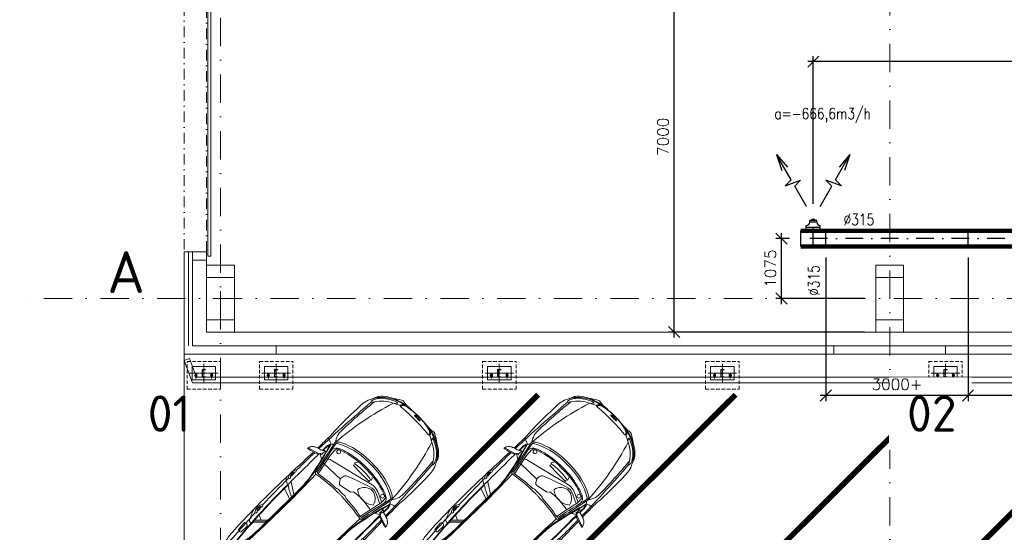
# Model space of a CAD drawing. Header units: millimetres. Extents: x -746391 to 410178, y -169697 to 100555.
# Tile 77 of 179: x -3600 to 14055, y -4191 to 4999. Entities that reach past the tile are written whole.
import ezdxf
from ezdxf.enums import TextEntityAlignment as Align

# ---------------------------------------------------------------- set-up
doc = ezdxf.new("R2010")
doc.units = ezdxf.units.MM
for name, pattern in [('AM_DIN_G_W050', [13.75, 9.75, -1.5, 1, -1.5]), ('CENTERX2', [101.6, 63.5, -12.7, 12.7, -12.7]), ('DASHDOT', [25.4, 12.7, -6.35, 0, -6.35]), ('HIDDEN', [9.525, 6.35, -3.175]), ('ČERCHOVANÁ', [25.4, 12.7, -6.35, 0, -6.35])]:
    doc.linetypes.add(name, pattern=pattern)
doc.layers.get('0').update_dxf_attribs({"color": 9})
doc.layers.get('Defpoints').update_dxf_attribs({"color": 9})
for name, color, linetype in [('_____detaily', 9, 'Continuous'), ('VZT-KÓTY', 2, 'Continuous'), ('VZT-PŘÍOD-OSY', 1, 'ČERCHOVANÁ'), ('VZT-PŘÍVOD-VÝKON', 2, 'Continuous'), ('VZT-PŘÍVOD-ZAŘÍZENÍ', 3, 'Continuous')]:
    doc.layers.add(name, color=color, linetype=linetype)
for name, color, linetype, lineweight in [('A99_N_kce-nad-vid', 9, 'DASHDOT', 5), ('A99_N_kce-pohl', 9, 'Continuous', 9), ('A99_N_kce-rez-sil', 9, 'Continuous', 18), ('A99_N_kce-rez-ten', 9, 'Continuous', 9), ('A99_N_osy', 9, 'CENTERX2', 9), ('A99_N_sraf', 9, 'Continuous', 0), ('A99_N_txt-popis-200', 9, 'Continuous', 5), ('A99_N_vypln-dve', 9, 'Continuous', 5), ('A99_S_kce-pohl', 9, 'Continuous', 5), ('A99_S_koty-200', 9, 'Continuous', 5), ('A99_S_sloupy', 9, 'Continuous', 5), ('A99_S_sraf', 9, 'Continuous', 9), ('VZT-KOTY', 2, 'Continuous', 25)]:
    doc.layers.add(name, color=color, linetype=linetype, lineweight=lineweight)
doc.styles.add('ad_popis 100', font='isocpeur.ttf', dxfattribs={"height": 200})
doc.styles.add('Popis', font='arial.ttf')
doc.styles.add('RomanS', font='romans.shx')
doc.linetypes.add('IZOLACE', pattern='A,0.00254,-2.54,[134,ltypeshp.shx,S=2.54,R=0,X=-2.54,Y=0],-5.08,[134,ltypeshp.shx,S=2.54,R=180,X=2.54,Y=0],-2.54', length=10.16254)
doc.dimstyles.new('VZT100', dxfattribs={"dimscale": 100, "dimtxt": 2, "dimasz": 2, "dimexe": 1, "dimexo": 2, "dimgap": 1, "dimtad": 1, "dimtoh": 1, "dimdec": 0, "dimzin": 0, "dimdsep": 46, "dimtxsty": 'RomanS', "dimblk": 'OBLIQUE', "dimcen": 1, "dimdle": 1, "dimclrd": 256, "dimclre": 256, "dimclrt": 256, "dimadec": 0, "dimazin": 0, "dimtfac": 1, "dimtdec": 0, "dimtmove": 2, "dimatfit": 3, "dimldrblk": 'OBLIQUE', "dimfxl": 1, "dimtolj": 1, "dimtzin": 0, "dimarcsym": 0})

# ---------------------------------------------------------------- blocks, each defined once
blk = doc.blocks.new('*U83')
for p, q in [((0, -140), (0, 0)), ((60, 0), (0, 0)), ((60, -3), (60, 0)), ((60, -140), (0, -140)), ((7, -119), (7, -21)), ((16, -11), (55, -8)), ((55, -132), (16, -129)), ((60, -140), (60, -137))]:
    blk.add_line(p, q)
for centre, radius, start, end in [((17, -21), 10, 94.5739, 180), ((17, -119), 10, 180, 265.4261), ((55, -3), 5, 274.5739, 0), ((55, -137), 5, 0, 85.4261)]:
    blk.add_arc(centre, radius, start, end)
at = {"layer": 'Defpoints', "color": 221, "style": 'Popis'}
blk.add_attdef('VELIKOST_PROFILU', text='', height=5, dxfattribs=at).set_placement((36, 12), align=Align.BOTTOM_LEFT)
blk = doc.blocks.new('A4_s1')
at = {"layer": 'A99_N_kce-pohl', "color": 8, "ltscale": 0.001}
for p, q in [((-0.771, 0.381), (-0.677, 0.323)), ((0.772, 0.381), (0.678, 0.323)), ((0.187, 0.314), (0.595, 0.303)), ((-0.577, -0.471), (-0.771, -0.346)), ((0.577, -0.471), (0.772, -0.346)), ((-0.576, -0.58), (-0.772, -0.514)), ((0.577, -0.58), (0.773, -0.514)), ((-0.661, -1.211), (-0.754, -1.174)), ((-0.576, -1.126), (-0.747, -1.295)), ((-0.576, -1.153), (-0.745, -1.325)), ((-0.576, -1.18), (-0.742, -1.364)), ((0.577, -1.126), (0.747, -1.295)), ((0.577, -1.153), (0.746, -1.325)), ((0.577, -1.18), (0.743, -1.364)), ((0.662, -1.211), (0.755, -1.174)), ((-0.592, -2.219), (-0.599, -2.328))]:
    blk.add_line(p, q, dxfattribs=at)
for points in [[(-0.161, 2.099, 0.114162), (-0.583, 1.992, 0.087549), (-0.741, 1.871, 0.103703), (-0.79, 1.79, -0.035221), (-0.83, 1.696, 0.086236), (-0.87, 1.565, 0.013422), (-0.88, 0.961, 0.021911), (-0.871, 0.802, -0.030372), (-0.866, 0.68, -0.000546), (-0.872, 0.419, -0.000546)], [(-0.321, 2.07, 0.113949), (-0.647, 1.928, 0.110503), (-0.808, 1.742, 14.831047)], [(-0.746, 1.726, -0.140772), (-0.49, 1.947, 0.131939), (-0.468, 1.965, 0.002041), (-0.444, 2, 0.510143), (-0.447, 2.009, 0.053747), (-0.58, 1.95, 0.036828), (-0.662, 1.895, 0.072903), (-0.747, 1.805, 0.048381), (-0.787, 1.734, 0.145066), (-0.793, 1.69, 0.047859), (-0.789, 1.676, 0.699627), (-0.779, 1.676, -0.039142), (-0.746, 1.726, 2.456175)], [(-0.719, 0.711, -0.06334), (-0.49, 1.947, 5.20072)], [(-0.254, 2.093, -0.081695), (-0.364, 2.099, 0.19237), (-0.429, 2.089, 0.017855), (-0.568, 2, 4.600747)], [(-0.49, 1.947, -0.017745), (-0.374, 2.007, 0.182809), (-0.34, 1.998, -0.030827), (0, 2.012, 10.800431)], [(-0.374, 2.007, -0.270348), (-0.373, 2.027, -0.181732), (-0.321, 2.07, -0.075569), (0, 2.104, 93.62931)], [(-0.34, 1.998, -0.604294), (-0.349, 2.035, -0.110033), (-0.283, 2.071, -0.070258), (0, 2.099, 39.890067)], [(0.375, 2.007, 0.270348), (0.374, 2.027, 0.181732), (0.321, 2.07, 0.075569), (0, 2.104, -93.62931)], [(0.341, 1.998, 0.604294), (0.35, 2.035, 0.110033), (0.284, 2.071, 0.070258), (0, 2.099, -39.890067)], [(0.49, 1.947, 0.017745), (0.375, 2.007, -0.182809), (0.341, 1.998, 0.030827), (0, 2.012, -10.800431)], [(0.162, 2.099, -0.114162), (0.583, 1.992, -0.087549), (0.742, 1.871, -0.103703), (0.791, 1.79, 0.035221), (0.831, 1.696, -0.086236), (0.871, 1.565, -0.013422), (0.88, 0.961, -0.021911), (0.872, 0.802, 0.030372), (0.867, 0.68, 0.000546), (0.873, 0.419, 0.000546)], [(0.35, 1.998, 0.393048), (0.346, 2.039, 0.06388), (0.306, 2.067, 0.085002), (0.228, 2.09, 16.816305)], [(0.255, 2.093, 0.081695), (0.365, 2.099, -0.19237), (0.43, 2.089, -0.017855), (0.568, 2, -4.600747)], [(0.321, 2.07, -0.113949), (0.648, 1.928, -0.110503), (0.809, 1.742, -14.831047)], [(0.747, 1.726, 0.140772), (0.49, 1.947, -0.131939), (0.469, 1.965, -0.002041), (0.445, 2, -0.510143), (0.448, 2.009, -0.053747), (0.581, 1.95, -0.036828), (0.663, 1.895, -0.072903), (0.748, 1.805, -0.048381), (0.788, 1.734, -0.145066), (0.794, 1.69, -0.047859), (0.79, 1.676, -0.699627), (0.779, 1.676, 0.039142), (0.747, 1.726, -2.456175)], [(0.72, 0.711, 0.06334), (0.49, 1.947, -5.20072)], [(-0.784, 1.672, 0.013414), (-0.848, 0.427, 0.013414)], [(-0.719, 0.711, -0.081112), (-0.782, 0.836, -0.078206), (-0.793, 0.912, -0.023397), (-0.746, 1.726, -14.894171)], [(0.72, 0.711, 0.081112), (0.782, 0.836, 0.078206), (0.793, 0.912, 0.023397), (0.747, 1.726, 14.894171)], [(0.785, 1.672, -0.013414), (0.849, 0.427, -0.013414)], [(0, 0.922), (-0.062, 0.922, 0.116542), (-0.652, 0.783, 0.110231), (-0.706, 0.739, 0.243797), (-0.717, 0.679, 0.009225), (-0.585, 0.082, 0.422584), (-0.559, 0.067, -0.037682), (-0.049, 0.117, -0.005218), (0, 0.118, 11.857072)], [(0, 0.888), (-0.066, 0.888, 0.129481), (-0.685, 0.725, 0.333088), (-0.699, 0.693, -0.003015), (-0.568, 0.117, 0.412979), (-0.536, 0.097, -0.047947), (-0.138, 0.144, 0.149586), (-0.119, 0.15, -0.14072), (-0.089, 0.161), (0, 0.161)], [(0, 0.922), (0.063, 0.922, -0.116542), (0.653, 0.783, -0.110231), (0.706, 0.739, -0.243797), (0.718, 0.679, -0.009225), (0.586, 0.082, -0.422584), (0.56, 0.067, 0.037682), (0.05, 0.117, 0.005218), (0, 0.118, -11.857072)], [(0, 0.888), (0.066, 0.888, -0.129481), (0.686, 0.725, -0.333088), (0.7, 0.693, 0.003015), (0.569, 0.117, -0.412979), (0.537, 0.097, 0.047947), (0.138, 0.144, -0.149586), (0.12, 0.15, 0.14072), (0.09, 0.161), (0, 0.161)], [(0, 0.794), (-0.04, 0.794, 0.050951), (-0.342, 0.763, 0.035587), (-0.563, 0.701, 0.120365), (-0.641, 0.649, 0.262155), (-0.665, 0.547, 2.362076)], [(0, 0.77), (-0.031, 0.77, 0.10287), (-0.615, 0.661, 1.123792)], [(0, 0.708, 0.060413), (-0.2, 0.694, -0.579637), (-0.211, 0.707, -0.074543), (-0.191, 0.745, -13.415039)], [(0, 0.794), (0.041, 0.794, -0.050951), (0.343, 0.763, -0.035587), (0.564, 0.701, -0.120365), (0.642, 0.649, -0.262155), (0.666, 0.547, -2.362076)], [(0, 0.77), (0.032, 0.77, -0.10287), (0.615, 0.661, -1.123792)], [(0, 0.708, -0.060413), (0.201, 0.694, 0.579637), (0.212, 0.707, 0.074543), (0.191, 0.745, 13.415039)], [(-0.866, 0.688, 0.042265), (-0.788, 0.654, -0.189121), (-0.75, 0.621, -4.135764)], [(-0.781, 0.45, 0.000265), (-0.782, 0.534, -0.088368), (-0.769, 0.611, -0.265779), (-0.755, 0.622, -0.384532), (-0.748, 0.617, -0.018969), (-0.609, 0.075, -0.021215), (-0.581, -0.092, -0.036706), (-0.566, -0.375, 0.009006), (-0.566, -0.534)], [(-0.771, 0.456, 0.000245), (-0.772, 0.534, -0.088368), (-0.759, 0.607, -0.163287), (-0.756, 0.611, -0.018847), (-0.619, 0.073, -0.021215), (-0.591, -0.093, -0.036706), (-0.576, -0.375, 0.008765), (-0.576, -0.541)], [(-0.716, 0.674, 0.217671), (-0.751, 0.623, -11.507812)], [(-0.536, 0.097), (-0.616, 0.483, -0.102789), (-0.616, 0.672, 19.660591)], [(0, 0.496), (-0.278, 0.596, 0.207296), (-0.464, 0.583), (-0.621, 0.507)], [(0, 0.578), (-0.25, 0.642, 0.189925), (-0.503, 0.61), (-0.617, 0.558)], [(-0.555, 0.409, -0.331405), (-0.357, 0.58, 28.71225)], [(-0.159, 0.409, 0.331405), (-0.357, 0.58, -28.71225)], [(0, 0.578), (0.551, 0.437, -0.145623), (0.612, 0.4, -2.268978)], [(0.537, 0.097), (0.617, 0.483, 0.102789), (0.617, 0.672, -19.660591)], [(0.782, 0.45, -0.000265), (0.783, 0.534, 0.088368), (0.769, 0.611, 0.265779), (0.756, 0.622, 0.384532), (0.748, 0.617, 0.018969), (0.61, 0.075, 0.021215), (0.582, -0.092, 0.036706), (0.566, -0.375, -0.009006), (0.567, -0.534)], [(0.772, 0.456, -0.000245), (0.773, 0.534, 0.088368), (0.76, 0.607, 0.163287), (0.757, 0.611, 0.018847), (0.62, 0.073, 0.021215), (0.591, -0.093, 0.036706), (0.576, -0.375, -0.008765), (0.577, -0.541)], [(0.717, 0.674, -0.217671), (0.752, 0.623, 11.507812)], [(0.867, 0.688, -0.042265), (0.789, 0.654, 0.189121), (0.75, 0.621, 4.135764)], [(-0.734, 0.388, 0.521545), (-0.781, 0.364, -0.26851), (-0.8, 0.34, -0.044776), (-0.982, 0.285, -0.525173), (-0.994, 0.296, -0.13811), (-0.963, 0.363, -0.122006), (-0.897, 0.41, -0.028277), (-0.81, 0.438, 0.141219), (-0.75, 0.474, -0.696584), (-0.737, 0.469, 0.138376), (-0.734, 0.392, -0.153731), (-0.734, 0.388, -1.392998)], [(-0.893, -0.353, 0.075246), (-0.829, -0.404, 0.075661), (-0.771, -0.428, -0.1077), (-0.753, -0.436, 0.077855), (-0.566, -0.534), (-0.566, -1.271, -0.017281), (-0.574, -1.506, -0.048898), (-0.607, -1.704, -0.006309), (-0.673, -1.933, -0.745327), (-0.7, -1.933, -0.030162), (-0.782, -0.425, 0.002466), (-0.781, 0.364, 0.002466)], [(-0.756, 0.391, 0.468273), (-0.788, 0.446, -0.851045)], [(-0.772, -0.438, 0.002558), (-0.771, 0.383, 0.002558)], [(0, 0.496), (0.125, 0.451, -0.422487), (0.187, 0.314, -0.089908), (0.144, 0.245, -0.341217), (0.114, 0.239), (-0.106, 0.279), (-0.139, 0.324, 0.090272), (-0.585, 0.31, -1.237414)], [(-0.555, 0.409, 0.214121), (-0.357, 0.338, 1.239237)], [(-0.159, 0.409, -0.214121), (-0.357, 0.338, -1.239237)], [(0.894, -0.353, -0.075246), (0.83, -0.404, -0.075661), (0.771, -0.428, 0.1077), (0.754, -0.436, -0.077855), (0.567, -0.534), (0.567, -1.271, 0.017281), (0.575, -1.506, 0.048898), (0.608, -1.704, 0.006309), (0.673, -1.933, 0.745327), (0.701, -1.933, 0.030162), (0.783, -0.425, -0.002466), (0.782, 0.364, -0.002466)], [(0.735, 0.388, -0.521545), (0.782, 0.364, 0.26851), (0.801, 0.34, 0.044776), (0.983, 0.285, 0.525173), (0.995, 0.296, 0.13811), (0.964, 0.363, 0.122006), (0.897, 0.41, 0.028277), (0.811, 0.438, -0.141219), (0.751, 0.474, 0.696584), (0.737, 0.469, -0.138376), (0.735, 0.392, 0.153731), (0.735, 0.388, 1.392998)], [(-0.875, 0.313, -0.00106), (-0.889, -0.194, -0.00106)], [(-0.85, 0.321, 0.004764), (-0.855, -0.122, 0.004764)], [(0.851, 0.321, -0.004764), (0.856, -0.122)], [(0.876, 0.313, 0.00106), (0.89, -0.194, 0.00106)], [(-0.561, 0.066, -0.015553), (-0.557, -1.455, -0.018), (-0.578, -1.785, -0.028975), (-0.628, -2.094, 0.108689)], [(0.561, 0.066, 0.015553), (0.558, -1.455, 0.018), (0.579, -1.785, 0.028975), (0.628, -2.094, -0.108689)], [(-0.847, -0.174, 0.521608), (-0.849, -0.289, -0.566024), (-0.854, -0.346, -0.34388), (-0.855, -0.122, -0.16908), (-0.847, -0.174, -3.179393)], [(0.847, -0.174, -0.521608), (0.85, -0.289, 0.566024), (0.855, -0.346, 0.34388), (0.856, -0.122, 0.16908), (0.847, -0.174, 3.179393)], [(-0.891, -0.262, -0.000004), (-0.891, -0.265, 0.020751), (-0.874, -1.72, 0.046342), (-0.847, -1.908, -0.009219), (-0.784, -2.189, 0.112112), (-0.711, -2.352, 0.155536), (-0.22, -2.521, 0.031248), (0, -2.529)], [(-0.855, -0.181, 0.00111), (-0.855, -0.284, 0.00111)], [(-0.854, -0.346, 0.006899), (-0.84, -0.987, 0.006899)], [(-0.851, -0.178, -0.11321), (-0.849, -0.289, -18.522935)], [(0.892, -0.262, 0.000004), (0.892, -0.265, -0.020751), (0.875, -1.72, -0.046342), (0.848, -1.908, 0.009219), (0.785, -2.189, -0.112112), (0.711, -2.352, -0.155536), (0.221, -2.521, -0.031248), (0, -2.529)], [(0.855, -0.346, -0.006899), (0.841, -0.987, -0.006899)], [(0.852, -0.178, 0.11321), (0.85, -0.289, 18.522935)], [(0.856, -0.181, -0.00111), (0.856, -0.284, -0.00111)], [(-0.576, -0.541), (-0.576, -1.271, -0.017281), (-0.584, -1.505, -0.048898), (-0.617, -1.702, -0.006309), (-0.682, -1.93, -0.689125), (-0.69, -1.931, -0.029883), (-0.772, -0.438)], [(0.577, -0.541), (0.577, -1.271, 0.017281), (0.585, -1.505, 0.048898), (0.618, -1.702, 0.006309), (0.683, -1.93, 0.689125), (0.691, -1.931, 0.029883), (0.773, -0.438)], [(-0.828, -1.034, 0.521608), (-0.83, -1.149, -0.566024), (-0.835, -1.206, -0.34388), (-0.836, -0.982, -0.16908), (-0.828, -1.034, -3.179393)], [(-0.838, -1.043, 0.001111), (-0.834, -1.146)], [(-0.832, -1.038, -0.11321), (-0.83, -1.149, -18.522935)], [(0.828, -1.034, -0.521608), (0.831, -1.149, 0.566024), (0.836, -1.206, 0.34388), (0.837, -0.982, 0.16908), (0.828, -1.034, 3.179393)], [(0.833, -1.038, 0.11321), (0.831, -1.149, 18.522935)], [(0.839, -1.043, -0.001111), (0.834, -1.146)], [(-0.742, -1.364, -0.443494), (-0.806, -1.364, -0.033791), (-0.895, -1.171, 61.694048)], [(-0.831, -1.204, 0.005134), (-0.804, -1.68, 0.015), (-0.764, -2.105)], [(0.743, -1.364, 0.443494), (0.807, -1.364, 0.033791), (0.896, -1.171, -61.694048)], [(0.832, -1.204, -0.005134), (0.805, -1.68, -0.015), (0.764, -2.105)], [(0.765, -1.481), (0.765, -1.605, 0.452272), (0.792, -1.628), (0.813, -1.628, 0.391191), (0.834, -1.61), (0.843, -1.472, 0.393048), (0.815, -1.438, 0.452765), (0.765, -1.481, -87.067157)], [(0, -2.349), (-0.033, -2.349, -0.070141), (-0.464, -2.288, -0.109827), (-0.592, -2.219, -0.254814), (-0.619, -2.144, -0.038503), (-0.543, -1.808, -0.414368), (-0.445, -1.757, 0.050855), (0, -1.782, 10.358193)], [(0, -2.349), (0.033, -2.349, 0.070141), (0.465, -2.288, 0.109827), (0.592, -2.219, 0.254814), (0.62, -2.144, 0.038503), (0.544, -1.808, 0.414368), (0.446, -1.757, -0.050855), (0, -1.782, -10.358193)], [(-0.551, -1.833, 0.126752), (-0.107, -1.925), (0, -1.925)], [(0.552, -1.833, -0.126752), (0.108, -1.925), (0, -1.925)], [(-0.357, -2.421), (-0.599, -2.328, -0.203318), (-0.742, -2.145, 0.030058), (-0.754, -2.109, 0.674189), (-0.768, -2.109, 0.20096), (-0.686, -2.314, 0.158171), (-0.526, -2.397, -0.008119), (-0.388, -2.422, 0.116456), (-0.357, -2.421, 7.136787)], [(0.358, -2.421), (0.6, -2.328, 0.203318), (0.743, -2.145, -0.030058), (0.755, -2.109, -0.674189), (0.769, -2.109, -0.20096), (0.686, -2.314, -0.158171), (0.527, -2.397, 0.008119), (0.389, -2.422, -0.116456), (0.358, -2.421, -7.136787)], [(0, -2.412), (-0.055, -2.412, -0.038022), (-0.363, -2.389, -0.050452), (-0.599, -2.328, -0.885264)], [(0, -2.49), (-0.07, -2.49, -0.029985), (-0.319, -2.475, -0.059314), (-0.49, -2.433, -0.134361), (-0.546, -2.393, 15.039514)], [(-0.357, -2.421, 0.0367), (0, -2.447, -35.990146)], [(0, -2.412), (0.056, -2.412, 0.038022), (0.364, -2.389, 0.050452), (0.6, -2.328, 0.885264)], [(0, -2.49), (0.071, -2.49, 0.029985), (0.32, -2.475, 0.059314), (0.491, -2.433, 0.134361), (0.547, -2.393, -15.039514)], [(0.358, -2.421, -0.0367), (0, -2.447, 35.990146)]]:
    blk.add_lwpolyline(points, format="xyb", dxfattribs=at)
for points in [[(0, 0.654), (-0.2, 0.654), (-0.2, 0.672)], [(0, 0.654), (0.201, 0.654), (0.201, 0.672)], [(-0.781, 0.364), (-0.994, 0.296)], [(0.782, 0.364), (0.995, 0.296)]]:
    blk.add_lwpolyline(points, dxfattribs=at)
for centre in [(-0.559, 0.639), (0.56, 0.639)]:
    blk.add_circle(centre, 0.0342, dxfattribs=at)
at = {"layer": 'A99_N_kce-pohl', "color": 8, "ltscale": 0.001, "extrusion": (0, 0, -1)}
for centre in [(-0.047, 2.069), (-0.016, 2.068), (0.017, 2.068), (-0.047, -2.427), (-0.016, -2.428), (0.017, -2.428)]:
    blk.add_ellipse(centre, major_axis=(0.0241, 0), ratio=0.365443, dxfattribs=at)
at = {"layer": 'A99_N_kce-pohl', "color": 8, "ltscale": 0.001}
for centre in [(0.017, 2.068), (0.049, 2.068), (0.017, -2.428), (0.049, -2.428)]:
    blk.add_ellipse(centre, major_axis=(-0.0241, 0), ratio=0.365443, dxfattribs=at)
blk = doc.blocks.new('_Oblique')
at = {"color": 0, "linetype": 'ByBlock', "lineweight": -2}
blk.add_line((-0.5, -0.5), (0.5, 0.5), dxfattribs=at)
blk = doc.blocks.new('*D1647')
at = {"layer": 'Defpoints', "color": 0, "linetype": 'Continuous', "lineweight": 18, "ltscale": 0.5, "transparency": 16777216}
for p in [(13405, 934), (16405, 934), (13405, -1737.546794)]:
    blk.add_point(p, dxfattribs=at)
at = {"layer": 'VZT-KÓTY', "linetype": 'Continuous', "lineweight": -2, "ltscale": 0.5, "transparency": 16777216}
for p, q in [((13405, 734), (13405, -1837.546794)), ((16405, 734), (16405, -1837.546794)), ((16505, -1737.546794), (13305, -1737.546794))]:
    blk.add_line(p, q, dxfattribs=at)
at = {"layer": 'VZT-KÓTY', "linetype": 'Continuous', "lineweight": -2, "ltscale": 0.5, "transparency": 16777216, "xscale": 200, "yscale": 200, "zscale": 200, "rotation": 180}
blk.add_blockref('_Oblique', (13405, -1737.546794), dxfattribs=at)
at = {"layer": 'VZT-KÓTY', "linetype": 'Continuous', "lineweight": -2, "ltscale": 0.5, "transparency": 16777216, "xscale": 200, "yscale": 200, "zscale": 200}
blk.add_blockref('_Oblique', (16405, -1737.546794), dxfattribs=at)
at = {"layer": 'VZT-KÓTY', "linetype": 'Continuous', "lineweight": 18, "ltscale": 0.5, "transparency": 16777216, "insert": (14905, -1537.546794), "char_height": 200, "attachment_point": 5, "style": 'RomanS'}
blk.add_mtext('\\A1;3000', dxfattribs=at)
blk = doc.blocks.new('*D1648')
at = {"layer": 'Defpoints', "color": 0, "linetype": 'Continuous', "lineweight": 18, "ltscale": 0.5, "transparency": 16777216}
for p in [(10855, 934), (13405, 934), (10855, -1737.546794)]:
    blk.add_point(p, dxfattribs=at)
at = {"layer": 'VZT-KÓTY', "linetype": 'Continuous', "lineweight": -2, "ltscale": 0.5, "transparency": 16777216}
for p, q in [((10855, 734), (10855, -1837.546794)), ((13405, 734), (13405, -1837.546794)), ((13505, -1737.546794), (10755, -1737.546794))]:
    blk.add_line(p, q, dxfattribs=at)
at = {"layer": 'VZT-KÓTY', "linetype": 'Continuous', "lineweight": -2, "ltscale": 0.5, "transparency": 16777216, "xscale": 200, "yscale": 200, "zscale": 200, "rotation": 180}
blk.add_blockref('_Oblique', (10855, -1737.546794), dxfattribs=at)
at = {"layer": 'VZT-KÓTY', "linetype": 'Continuous', "lineweight": -2, "ltscale": 0.5, "transparency": 16777216, "xscale": 200, "yscale": 200, "zscale": 200}
blk.add_blockref('_Oblique', (13405, -1737.546794), dxfattribs=at)
at = {"layer": 'VZT-KÓTY', "linetype": 'Continuous', "lineweight": 18, "ltscale": 0.5, "transparency": 16777216, "insert": (12130, -1537.546794), "char_height": 200, "attachment_point": 5, "style": 'RomanS'}
blk.add_mtext('\\A1;3000+', dxfattribs=at)
blk = doc.blocks.new('*D1742')
at = {"layer": 'Defpoints', "color": 0, "linetype": 'Continuous', "lineweight": 18, "ltscale": 0.5, "transparency": 16777216}
for p in [(10061, 1074), (10405, 1074), (11750, 0)]:
    blk.add_point(p, dxfattribs=at)
at = {"layer": 'VZT-KOTY', "linetype": 'Continuous', "lineweight": -2, "ltscale": 0.5, "transparency": 16777216}
for p, q in [((10205, 1074), (9961, 1074)), ((10061, -100), (10061, 1174)), ((11550, 0), (9961, 0))]:
    blk.add_line(p, q, dxfattribs=at)
at = {"layer": 'VZT-KOTY', "linetype": 'Continuous', "lineweight": -2, "ltscale": 0.5, "transparency": 16777216, "xscale": 200, "yscale": 200, "zscale": 200}
for p, rotation in [((10061, 1074), 90), ((10061, 0), 270)]:
    blk.add_blockref('_Oblique', p, dxfattribs=dict(at, rotation=rotation))
at = {"layer": 'VZT-KOTY', "linetype": 'Continuous', "lineweight": 18, "ltscale": 0.5, "transparency": 16777216, "insert": (9861, 537), "char_height": 200, "attachment_point": 5, "rotation": 90, "style": 'RomanS'}
blk.add_mtext('\\A1;1075', dxfattribs=at)
blk = doc.blocks.new('*D1865')
at = {"layer": 'Defpoints', "color": 0, "linetype": 'Continuous', "lineweight": 18, "ltscale": 0.5, "transparency": 16777216}
for p in [(10630, 4248), (10630, 1500), (19630, 1500)]:
    blk.add_point(p, dxfattribs=at)
at = {"layer": 'VZT-KOTY', "linetype": 'Continuous', "lineweight": -2, "ltscale": 0.5, "transparency": 16777216}
for p, q in [((19730, 4248), (10530, 4248)), ((10630, 1700), (10630, 4348)), ((19630, 1700), (19630, 4348))]:
    blk.add_line(p, q, dxfattribs=at)
at = {"layer": 'VZT-KOTY', "linetype": 'Continuous', "lineweight": -2, "ltscale": 0.5, "transparency": 16777216, "xscale": 200, "yscale": 200, "zscale": 200, "rotation": 180}
blk.add_blockref('_Oblique', (10630, 4248), dxfattribs=at)
at = {"layer": 'VZT-KOTY', "linetype": 'Continuous', "lineweight": -2, "ltscale": 0.5, "transparency": 16777216, "xscale": 200, "yscale": 200, "zscale": 200}
blk.add_blockref('_Oblique', (19630, 4248), dxfattribs=at)
at = {"layer": 'VZT-KOTY', "linetype": 'Continuous', "lineweight": 18, "ltscale": 0.5, "transparency": 16777216, "insert": (15130, 4448), "char_height": 200, "attachment_point": 5, "style": 'RomanS'}
blk.add_mtext('\\A1;9000', dxfattribs=at)
blk = doc.blocks.new('*D2012')
at = {"layer": 'Defpoints', "color": 0, "linetype": 'Continuous', "lineweight": 18, "ltscale": 0.5}
for p in [(8135, 6400), (11387, 6400), (11750, -600)]:
    blk.add_point(p, dxfattribs=at)
at = {"layer": 'VZT-KOTY', "linetype": 'Continuous', "lineweight": -2, "ltscale": 0.5, "transparency": 16777216}
for p, q in [((11187, 6400), (8035, 6400)), ((8135, -700), (8135, 6500)), ((11550, -600), (8035, -600))]:
    blk.add_line(p, q, dxfattribs=at)
at = {"layer": 'VZT-KOTY', "linetype": 'Continuous', "lineweight": -2, "ltscale": 0.5, "transparency": 16777216, "xscale": 200, "yscale": 200, "zscale": 200}
for p, rotation in [((8135, 6400), 90), ((8135, -600), 270)]:
    blk.add_blockref('_Oblique', p, dxfattribs=dict(at, rotation=rotation))
at = {"layer": 'VZT-KOTY', "linetype": 'Continuous', "lineweight": 18, "ltscale": 0.5, "transparency": 16777216, "insert": (7935, 2900), "char_height": 200, "attachment_point": 5, "rotation": 90, "style": 'RomanS'}
blk.add_mtext('\\A1;7000', dxfattribs=at)

msp = doc.modelspace()

# ---------------------------------------------------------------- linework, layer by layer
at = {"layer": '_____detaily', "linetype": 'HIDDEN', "lineweight": 5, "ltscale": 10}
for points in [[(-599.5, -1127), (0.5, -1127)], [(0.5, -1627), (0.5, -1127)], [(700, -1127), (1300, -1127)], [(700, -1627), (700, -1127)], [(1300, -1627), (1300, -1127)], [(4700, -1127), (5300, -1127)], [(4700, -1627), (4700, -1127)], [(5300, -1627), (5300, -1127)], [(8700, -1127), (9300, -1127)], [(8700, -1627), (8700, -1127)], [(9300, -1627), (9300, -1127)], [(12700, -1127), (13300, -1127)], [(12700, -1627), (12700, -1127)], [(13300, -1627), (13300, -1127)], [(700, -1627), (1300, -1627)], [(4700, -1627), (5300, -1627)], [(8700, -1627), (9300, -1627)], [(12700, -1627), (13300, -1627)]]:
    msp.add_lwpolyline(points, dxfattribs=at)
at = {"layer": '_____detaily', "linetype": 'Continuous', "lineweight": 5}
for points in [[(790, -1340), (790, -1460), (1210, -1460), (1210, -1220), (790, -1220)], [(4790, -1340), (4790, -1460), (5210, -1460), (5210, -1220), (4790, -1220)], [(8790, -1340), (8790, -1460), (9210, -1460), (9210, -1220), (8790, -1220)], [(12790, -1340), (12790, -1460), (13210, -1460), (13210, -1220), (12790, -1220)]]:
    msp.add_lwpolyline(points, close=True, dxfattribs=at)
at = {"layer": '_____detaily', "linetype": 'AM_DIN_G_W050', "lineweight": 0, "ltscale": 2}
for points in [[(1000, -1507.5), (1000, -1172.5)], [(5000, -1507.5), (5000, -1172.5)], [(9000, -1507.5), (9000, -1172.5)], [(13000, -1507.5), (13000, -1172.5)], [(1255.5, -1340), (744.5, -1340)], [(832.5, -1380.2), (887.5, -1380.2)], [(860, -1431.4), (860, -1328.9)], [(1167.5, -1380.2), (1112.5, -1380.2)], [(1140, -1431.4), (1140, -1328.9)], [(5255.5, -1340), (4744.5, -1340)], [(4832.5, -1380.2), (4887.5, -1380.2)], [(4860, -1431.4), (4860, -1328.9)], [(5167.5, -1380.2), (5112.5, -1380.2)], [(5140, -1431.4), (5140, -1328.9)], [(9255.5, -1340), (8744.5, -1340)], [(8832.5, -1380.2), (8887.5, -1380.2)], [(8860, -1431.4), (8860, -1328.9)], [(9167.5, -1380.2), (9112.5, -1380.2)], [(9140, -1431.4), (9140, -1328.9)], [(13255.5, -1340), (12744.5, -1340)], [(12832.5, -1380.2), (12887.5, -1380.2)], [(12860, -1431.4), (12860, -1328.9)], [(13167.5, -1380.2), (13112.5, -1380.2)], [(13140, -1431.4), (13140, -1328.9)]]:
    msp.add_lwpolyline(points, dxfattribs=at)
at = {"layer": '_____detaily', "linetype": 'Continuous', "lineweight": 0}
for points in [[(844, -1391), (844, -1369.1)], [(876, -1391), (876, -1369.1)], [(1124, -1391), (1124, -1369.1)], [(1156, -1391), (1156, -1369.1)], [(4844, -1391), (4844, -1369.1)], [(4876, -1391), (4876, -1369.1)], [(5124, -1391), (5124, -1369.1)], [(5156, -1391), (5156, -1369.1)], [(8844, -1391), (8844, -1369.1)], [(8876, -1391), (8876, -1369.1)], [(9124, -1391), (9124, -1369.1)], [(9156, -1391), (9156, -1369.1)], [(12844, -1391), (12844, -1369.1)], [(12876, -1391), (12876, -1369.1)], [(13124, -1391), (13124, -1369.1)], [(13156, -1391), (13156, -1369.1)]]:
    msp.add_lwpolyline(points, dxfattribs=at)
for centre, start, end in [((860, -1369), 359.60769, 180.39231), ((860, -1391.3), 178.90709, 1.09291), ((1140, -1369), 359.60769, 180.39231), ((1140, -1391.3), 178.90709, 1.09291), ((4860, -1369), 359.60769, 180.39231), ((4860, -1391.3), 178.90709, 1.09291), ((5140, -1369), 359.60769, 180.39231), ((5140, -1391.3), 178.90709, 1.09291), ((8860, -1369), 359.60769, 180.39231), ((8860, -1391.3), 178.90709, 1.09291), ((9140, -1369), 359.60769, 180.39231), ((9140, -1391.3), 178.90709, 1.09291), ((12860, -1369), 359.60769, 180.39231), ((12860, -1391.3), 178.90709, 1.09291), ((13140, -1369), 359.60769, 180.39231), ((13140, -1391.3), 178.90709, 1.09291)]:
    msp.add_arc(centre, 16, start, end, dxfattribs=at)
at = {"layer": 'A99_N_kce-nad-vid', "color": 1, "linetype": 'ČERCHOVANÁ', "ltscale": 15}
for p, q in [((-650, 5640), (-650, 840)), ((-250, 840), (-250, 5640))]:
    msp.add_line(p, q, dxfattribs=at)
at = {"layer": 'A99_N_kce-pohl', "linetype": 'Continuous', "lineweight": 5, "ltscale": 0.5}
msp.add_lwpolyline([(-650, -1110), (-556.5, -1074.7)], dxfattribs=at)
at = {"layer": 'A99_N_kce-rez-sil', "linetype": 'Continuous'}
for p, q in [((-250, 570), (-250, 590)), ((-500, -850), (750, -850)), ((1000, -850), (1000, -1000)), ((11000, -845), (11000, -1000)), ((13000, -850), (13000, -1000))]:
    msp.add_line(p, q, dxfattribs=at)
for points in [[(-650, -1000), (-650, 840)], [(-650, 840), (-500, 840)], [(-500, -850), (-500, 695)], [(-500, -850), (1000, -850)], [(1000, -850), (11000, -845)], [(11000, -845), (13000, -850)], [(23000, -850), (13000, -850)], [(-650, -1000), (1000, -1000)], [(1000, -1000), (11000, -1000)], [(11000, -1000), (13000, -1000)], [(23000, -1000), (13000, -1000)]]:
    msp.add_lwpolyline(points, dxfattribs=at)
at = {"layer": 'A99_N_kce-rez-ten', "linetype": 'Continuous', "lineweight": 5, "ltscale": 0.5}
msp.add_lwpolyline([(-500, 690), (-500, 840)], dxfattribs=at)
at = {"layer": 'A99_N_osy', "linetype": 'DASHDOT', "ltscale": 40}
for p, q in [((0, 27390), (0, -5085)), ((187349.6, 0), (-3600, 0))]:
    msp.add_line(p, q, dxfattribs=at)
msp.add_lwpolyline([(12000, -5085), (12000, 84377.5)], dxfattribs=at)
at = {"layer": 'A99_N_sraf', "color": 1, "linetype": 'IZOLACE', "lineweight": 0, "ltscale": 6}
msp.add_lwpolyline([(-572.5, 840), (-572.5, 840), (-572.5, -850)], dxfattribs=at)
at = {"layer": 'A99_N_vypln-dve', "color": 1, "linetype": 'Continuous'}
msp.add_lwpolyline([(-225, 5720), (-175, 5720), (-175, 760), (-225, 760)], close=True, dxfattribs=at)
at = {"layer": 'A99_S_kce-pohl'}
for p, q in [((250, -600), (11750, -600)), ((12250, -600), (23750, -600))]:
    msp.add_line(p, q, dxfattribs=at)
msp.add_lwpolyline([(-250, 600), (-250, 690)], dxfattribs=at)
at = {"layer": 'A99_S_koty-200', "linetype": 'ByBlock', "lineweight": 5, "ltscale": 2}
for points in [[(-135, 0), (135, 0)], [(0, 135), (0, -135)]]:
    msp.add_lwpolyline(points, dxfattribs=at)
at = {"layer": 'A99_S_sloupy', "linetype": 'Continuous', "lineweight": 20, "ltscale": 2}
msp.add_lwpolyline([(-500, 690), (-250, 690), (-250, 840), (-500, 840)], dxfattribs=at)
at = {"layer": 'A99_S_sloupy', "linetype": 'Continuous', "ltscale": 2}
for points in [[(250, -600), (-250, -600), (-250, 600), (250, 600)], [(12250, -600), (11750, -600), (11750, 600), (12250, 600)]]:
    msp.add_lwpolyline(points, close=True, dxfattribs=at)
at = {"layer": 'A99_S_sloupy', "linetype": 'Continuous', "lineweight": 20, "ltscale": 2}
for points in [[(250, 600), (-250, 600), (-250, 380), (250, 380)], [(12250, 600), (11750, 600), (11750, 380), (12250, 380)], [(250, -600), (-250, -600), (-250, -380), (250, -380)], [(12250, -600), (11750, -600), (11750, -380), (12250, -380)]]:
    msp.add_lwpolyline(points, close=True, dxfattribs=at)
at = {"layer": 'A99_S_sraf', "color": 8, "linetype": 'Continuous', "lineweight": 0, "ltscale": 0.5, "const_width": 100}
for points in [[(1097.1, -6310), (5696.3, -1724.2)], [(4637.8, -6310), (9237, -1724.2)], [(8178.5, -6310), (12777.8, -1724.2)], [(11719.2, -6310), (16318.5, -1724.2)]]:
    msp.add_lwpolyline(points, dxfattribs=at)
at = {"layer": 'VZT-PŘÍOD-OSY', "ltscale": 25}
for p, q in [((10630, 964), (10630, 1499.8)), ((88369.9, 1074), (10405, 1074))]:
    msp.add_line(p, q, dxfattribs=at)
at = {"layer": 'VZT-PŘÍVOD-VÝKON'}
for p, q in [((10231.7, 2130.2), (9971.7, 2580.6)), ((9971.7, 2580.6), (10168.6, 2356.5)), ((9971.8, 2581), (10067.4, 2298.4)), ((11028.3, 2130.2), (11288.3, 2580.6)), ((11288.3, 2580.6), (11091.4, 2356.5)), ((11288.2, 2581), (11192.6, 2298.4)), ((10231.7, 2130.2), (10124.6, 2023.1)), ((10124.6, 2023.1), (10403.7, 2124.7)), ((10296.7, 2017.7), (10403.7, 2124.7)), ((11135.4, 2023.1), (10856.3, 2124.7)), ((10963.3, 2017.7), (10856.3, 2124.7)), ((11028.3, 2130.2), (11135.4, 2023.1)), ((10507.9, 1651.7), (10296.7, 2017.7)), ((10752.1, 1651.7), (10963.3, 2017.7))]:
    msp.add_line(p, q, dxfattribs=at)
at = {"layer": 'VZT-PŘÍVOD-ZAŘÍZENÍ'}
for p, q in [((10505, 1214), (10505, 1307.8)), ((10755, 1276.5), (10505, 1276.5)), ((10567.5, 1370.3), (10567.5, 1401.5)), ((10692.5, 1401.5), (10567.5, 1401.5)), ((10692.5, 1370.3), (10567.5, 1370.3)), ((10692.5, 1370.3), (10692.5, 1401.5)), ((10755, 1214), (10755, 1307.8)), ((10405, 934), (10405, 1214)), ((10855, 934), (10855, 1214)), ((13405, 934), (13405, 1214))]:
    msp.add_line(p, q, dxfattribs=at)
at = {"layer": 'VZT-PŘÍVOD-ZAŘÍZENÍ', "lineweight": 90}
for p, q in [((28105, 1214), (10405, 1214)), ((28105, 934), (10405, 934))]:
    msp.add_line(p, q, dxfattribs=at)
at = {"layer": 'VZT-PŘÍVOD-ZAŘÍZENÍ'}
for centre, radius, start, end in [((10630, 1370.3), 51.6, 37.27683, 142.72317), ((10505, 1370.3), 62.5, 270, 0), ((10755, 1370.3), 62.5, 180, 270)]:
    msp.add_arc(centre, radius, start, end, dxfattribs=at)

# ---------------------------------------------------------------- block references
at = {"layer": 'A99_N_kce-pohl', "linetype": 'Continuous', "lineweight": 0, "xscale": -1000.000000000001, "yscale": 1000.000000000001, "zscale": 1000.000000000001, "rotation": 314.6244640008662}
msp.add_blockref('A4_s1', (5580, -3595), dxfattribs=at)
at = {"layer": 'A99_N_kce-rez-ten', "lineweight": 0}
for p in [(970, -1270), (4970, -1270), (8970, -1270), (12970, -1270)]:
    msp.add_blockref('*U83', p, dxfattribs=at).add_auto_attribs({'VELIKOST_PROFILU': 'U140'})

# ---------------------------------------------------------------- texts
at = {"layer": 'A99_N_txt-popis-200', "lineweight": 0, "insert": (-2030, 850), "char_height": 750, "attachment_point": 1, "style": 'ad_popis 100', "bg_fill": 3, "box_fill_scale": 1, "bg_fill_color": 256, "bg_fill_transparency": 0}
msp.add_mtext_dynamic_manual_height_columns('A', width=832.5, gutter_width=1000, heights=[0], dxfattribs=at)
at = {"layer": 'A99_N_txt-popis-200', "lineweight": 0, "insert": (-1305, -1737.5), "char_height": 650, "attachment_point": 1, "style": 'ad_popis 100', "bg_fill": 2}
msp.add_mtext_dynamic_manual_height_columns('01', width=832.5, gutter_width=1000, heights=[0], dxfattribs=at)
at = {"layer": 'VZT-KÓTY', "style": 'RomanS', "width": 0.8}
msp.add_text('a=-666,6m3/h', height=200, dxfattribs=at).set_placement((10797.3, 3156.1), align=Align.BOTTOM_CENTER)
for rotation, p in [(0, (11173.9, 1316)), (90, (10739.3, 48.4))]:
    msp.add_text('%%C315', height=200, rotation=rotation, dxfattribs=at).set_placement(p)

# ---------------------------------------------------------------- dimensions: what is measured, and where the dimension line sits
at = {"layer": 'VZT-KOTY', "linetype": 'Continuous', "lineweight": 18, "ltscale": 0.5}
dim = msp.add_linear_dim(base=(8135.4, 6400), p1=(11750, -600), p2=(11387, 6400), angle=90, dimstyle='VZT100', dxfattribs=at)
dim.commit()
dim.dimension.update_dxf_attribs({"geometry": '*D2012', "text_midpoint": (7935.4, 2900)})
dim = msp.add_linear_dim(base=(10630, 4247.6), p1=(19630, 1499.8), p2=(10630, 1499.8), dimstyle='VZT100', dxfattribs=at)
dim.commit()
dim.dimension.update_dxf_attribs({"geometry": '*D1865', "text_midpoint": (15130, 4447.6)})
dim = msp.add_linear_dim(base=(10061.4, 1074), p1=(11750, 0), p2=(10405, 1074), angle=90, text='1075', dimstyle='VZT100', dxfattribs=at)
dim.commit()
dim.dimension.update_dxf_attribs({"geometry": '*D1742', "text_midpoint": (9861.4, 537)})

# ---------------------------------------------------------------- next in the draw order: linework, layer by layer
at = {"layer": '_____detaily', "linetype": 'HIDDEN', "lineweight": 5, "ltscale": 10}
for points in [[(-599.5, -1627), (-599.5, -1127)], [(-599.5, -1627), (0.5, -1627)]]:
    msp.add_lwpolyline(points, dxfattribs=at)
at = {"layer": '_____detaily', "linetype": 'Continuous', "lineweight": 5}
msp.add_lwpolyline([(-509.5, -1340), (-509.5, -1460), (-89.5, -1460), (-89.5, -1220), (-509.5, -1220)], close=True, dxfattribs=at)
at = {"layer": '_____detaily', "linetype": 'AM_DIN_G_W050', "lineweight": 0, "ltscale": 2}
for points in [[(-299.5, -1507.5), (-299.5, -1172.5)], [(-44, -1340), (-555, -1340)], [(-467, -1380.2), (-412, -1380.2)], [(-439.5, -1431.4), (-439.5, -1328.9)], [(-132, -1380.2), (-187, -1380.2)], [(-159.5, -1431.4), (-159.5, -1328.9)]]:
    msp.add_lwpolyline(points, dxfattribs=at)
at = {"layer": '_____detaily', "linetype": 'Continuous', "lineweight": 0}
for points in [[(-455.5, -1391), (-455.5, -1369.1)], [(-423.5, -1391), (-423.5, -1369.1)], [(-175.5, -1391), (-175.5, -1369.1)], [(-143.5, -1391), (-143.5, -1369.1)]]:
    msp.add_lwpolyline(points, dxfattribs=at)
for centre, start, end in [((-439.5, -1369), 359.60769, 180.39231), ((-439.5, -1391.3), 178.90709, 1.09291), ((-159.5, -1369), 359.60769, 180.39231), ((-159.5, -1391.3), 178.90709, 1.09291)]:
    msp.add_arc(centre, 16, start, end, dxfattribs=at)
at = {"layer": 'A99_N_kce-pohl', "linetype": 'Continuous', "lineweight": 5, "ltscale": 0.5}
for points in [[(-650, -1110), (-498.9, -1510), (63799.5, -1510)], [(-556.5, -1074.7), (-429.8, -1410), (63799.5, -1410)]]:
    msp.add_lwpolyline(points, dxfattribs=at)
at = {"layer": 'A99_S_kce-pohl', "linetype": 'Continuous', "lineweight": 0, "ltscale": 0.5}
msp.add_lwpolyline([(-650, -1000), (-650, -4500), (64000, -4500)], dxfattribs=at)

# ---------------------------------------------------------------- next in the draw order: block references
at = {"layer": 'A99_N_kce-pohl', "linetype": 'Continuous', "lineweight": 0, "xscale": -1000.000000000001, "yscale": 1000.000000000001, "zscale": 1000.000000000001, "rotation": 314.6244640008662}
msp.add_blockref('A4_s1', (2058.7, -3595), dxfattribs=at)
at = {"layer": 'A99_N_kce-rez-ten', "lineweight": 0}
msp.add_blockref('*U83', (-329.5, -1270), dxfattribs=at).add_auto_attribs({'VELIKOST_PROFILU': 'U140'})

# ---------------------------------------------------------------- next in the draw order: texts
at = {"layer": 'A99_N_txt-popis-200', "lineweight": 0, "insert": (12310, -1737.5), "char_height": 650, "attachment_point": 1, "style": 'ad_popis 100', "bg_fill": 2}
msp.add_mtext_dynamic_manual_height_columns('02', width=832.5, gutter_width=1000, heights=[0], dxfattribs=at)

# ---------------------------------------------------------------- next in the draw order: dimensions: what is measured, and where the dimension line sits
at = {"layer": 'VZT-KÓTY', "linetype": 'Continuous', "lineweight": 18, "ltscale": 0.5}
dim = msp.add_linear_dim(base=(10855, -1737.5), p1=(13405, 934), p2=(10855, 934), text='3000+', dimstyle='VZT100', dxfattribs=at)
dim.commit()
dim.dimension.update_dxf_attribs({"geometry": '*D1648', "text_midpoint": (12130, -1537.5)})
dim = msp.add_linear_dim(base=(13405, -1737.5), p1=(16405, 934), p2=(13405, 934), dimstyle='VZT100', dxfattribs=at)
dim.commit()
dim.dimension.update_dxf_attribs({"geometry": '*D1647', "text_midpoint": (14905, -1537.5)})

doc.saveas('drawing.dxf')
